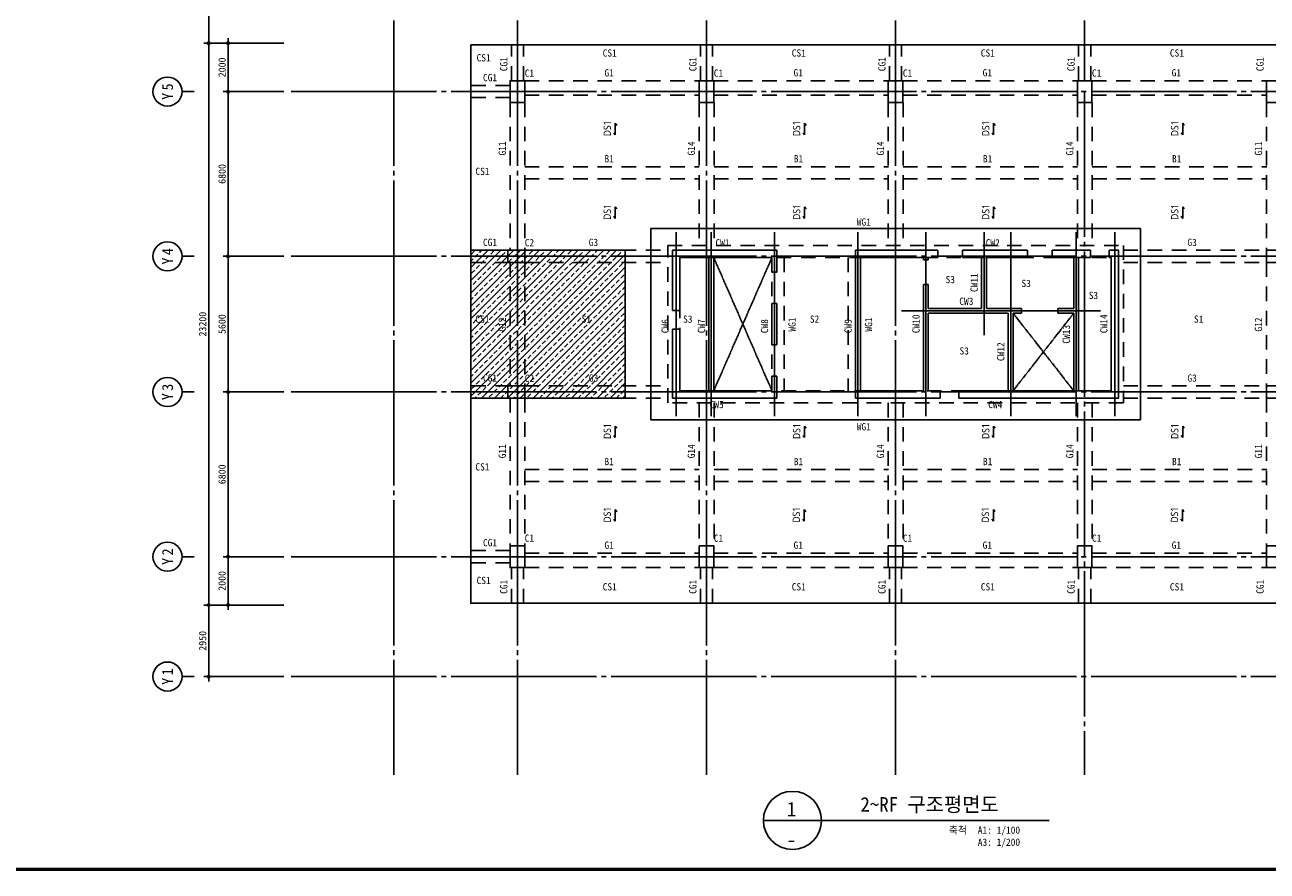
# Model space of a CAD drawing. Header units: millimetres. Extents: x 3445018 to 4174071, y -6064565 to -5122887.
# Tile 63 of 192: x 3926412 to 3977665, y -5765279 to -5730338. Entities that reach past the tile are written whole.
import ezdxf
from ezdxf.enums import TextEntityAlignment as Align

# ---------------------------------------------------------------- set-up
doc = ezdxf.new("R2010")
doc.units = ezdxf.units.MM
doc.header["$MEASUREMENT"] = 0
doc.linetypes.add('CEN', pattern=[66, 60, -2, 2, -2])
doc.linetypes.add('HID', pattern=[5, 3, -2])
doc.layers.get('0').update_dxf_attribs({"linetype": 'CONTINUOUS'})
doc.layers.get('DEFPOINTS').update_dxf_attribs({"linetype": 'CONTINUOUS'})
for name, color, linetype in [('3', 3, 'CONTINUOUS'), ('A_GE_FORM', 7, 'CONTINUOUS'), ('CEN', 13, 'CEN'), ('CEN-1', 13, 'CEN'), ('DI', 1, 'CONTINUOUS'), ('DIM', 7, 'CONTINUOUS'), ('EL3', 7, 'CONTINUOUS'), ('HATS', 8, 'CONTINUOUS'), ('HI-B', 5, 'HID'), ('HI-G', 6, 'HID'), ('HI-WG', 6, 'HID'), ('SHEET_SD', 7, 'CONTINUOUS'), ('SY', 1, 'CONTINUOUS'), ('TE1', 3, 'CONTINUOUS'), ('TE1-B', 4, 'CONTINUOUS'), ('TE1-C', 1, 'CONTINUOUS'), ('TE1-G', 3, 'CONTINUOUS'), ('TE1-S', 5, 'CONTINUOUS'), ('TE1-W', 2, 'CONTINUOUS'), ('WA1', 2, 'CONTINUOUS'), ('슬래브번호', 3, 'CONTINUOUS')]:
    doc.layers.add(name, color=color, linetype=linetype)
doc.styles.add('GHS', font='txt')
doc.styles.add('HY울릉도 L', font='txt')
doc.styles.add('SDP-S', font='txt')
doc.styles.add('돋움체', font='txt')
doc.styles.add('맑은 고딕', font='malgun.ttf')
doc.dimstyles.new('SMDI-3', dxfattribs={"dimtxt": 3, "dimasz": 1, "dimexe": 2, "dimexo": 3, "dimgap": 1, "dimtad": 1, "dimdsep": 46, "dimtxsty": 'HY울릉도 L', "dimblk": 'Z_DOT', "dimcen": 2.5, "dimdle": 1.5, "dimclrd": 1, "dimclre": 1, "dimclrt": 2, "dimadec": 0, "dimazin": 0, "dimtfac": 1, "dimtix": 1, "dimtmove": 2, "dimatfit": 3, "dimldrblk": 'Z_DOT', "dimfxl": 2, "dimtvp": 1, "dimtolj": 1, "dimtzin": 0, "dimarcsym": 0})

# ---------------------------------------------------------------- blocks, each defined once
blk = doc.blocks.new('ETC_DECK_SYMBOL')
at = {"layer": '슬래브번호', "color": 7}
for p, q in [((-250, -400), (-400, -500)), ((-400, -500), (400, -500)), ((400, -500), (250, -600))]:
    blk.add_line(p, q, dxfattribs=at)
blk = doc.blocks.new('sheet _서영')
at = {"layer": 'A_GE_FORM', "const_width": 1.5}
blk.add_lwpolyline([(-361868.49, -1059038.93), (-362670.49, -1059038.93), (-362670.49, -1058483.93), (-361868.49, -1058483.93)], close=True, dxfattribs=at)
blk = doc.blocks.new('Z_DOT')
at = {"layer": 'DIM', "color": 1, "ltscale": 3}
for p, q in [((-2, 0), (2, 0)), ((0, -2), (0, 2))]:
    blk.add_line(p, q, dxfattribs=at)
for radius in [0.5, 0.25]:
    blk.add_circle((0, 0), radius, dxfattribs=at)
blk = doc.blocks.new('*D326')
at = {"layer": 'DEFPOINTS', "color": 0, "ltscale": 3, "transparency": 16777216}
for p in [(3933999, -5731095), (3937399, -5731095), (3937399, -5754295)]:
    blk.add_point(p, dxfattribs=at)
at = {"layer": 'DIM', "color": 1, "lineweight": -2, "ltscale": 3, "transparency": 16777216}
for p, q in [((3937099, -5731095), (3933799, -5731095)), ((3933999, -5754195), (3933999, -5731195)), ((3937099, -5754295), (3933799, -5754295))]:
    blk.add_line(p, q, dxfattribs=at)
at = {"layer": 'DIM', "color": 1, "lineweight": -2, "ltscale": 3, "transparency": 16777216, "xscale": 100, "yscale": 100, "zscale": 100}
for p, rotation in [((3933999, -5731095), 90), ((3933999, -5754295), 270)]:
    blk.add_blockref('Z_DOT', p, dxfattribs=dict(at, rotation=rotation))
at = {"layer": 'DIM', "color": 2, "ltscale": 3, "transparency": 16777216, "insert": (3933749, -5742695), "char_height": 300, "attachment_point": 5, "rotation": 90, "style": 'SDP-S'}
blk.add_mtext('\\A1;23200', dxfattribs=at)
blk = doc.blocks.new('*D327')
at = {"layer": 'DEFPOINTS', "color": 0, "ltscale": 3, "transparency": 16777216}
for p in [(3937399, -5721745), (3933999, -5731095), (3937399, -5731095)]:
    blk.add_point(p, dxfattribs=at)
at = {"layer": 'DIM', "color": 1, "lineweight": -2, "ltscale": 3, "transparency": 16777216}
for p, q in [((3937099, -5721745), (3933799, -5721745)), ((3933999, -5721845), (3933999, -5730995)), ((3937099, -5731095), (3933799, -5731095))]:
    blk.add_line(p, q, dxfattribs=at)
at = {"layer": 'DIM', "color": 1, "lineweight": -2, "ltscale": 3, "transparency": 16777216, "xscale": 100, "yscale": 100, "zscale": 100}
for p, rotation in [((3933999, -5721745), 90), ((3933999, -5731095), 270)]:
    blk.add_blockref('Z_DOT', p, dxfattribs=dict(at, rotation=rotation))
at = {"layer": 'DIM', "color": 2, "ltscale": 3, "transparency": 16777216, "insert": (3933749, -5726420), "char_height": 300, "attachment_point": 5, "rotation": 90, "style": 'SDP-S'}
blk.add_mtext('\\A1;9350', dxfattribs=at)
blk = doc.blocks.new('CCS111')
blk.add_line((0, 8), (0, 3))
blk.add_circle((0, 14), 6)
at = {"color": 3, "style": 'GHS'}
for tag, p in [('X', (-2.45, 14.02)), ('1', (1.44, 14.02))]:
    blk.add_attdef(tag, text='', height=4.5, dxfattribs=at).set_placement(p, align=Align.MIDDLE_CENTER)
blk = doc.blocks.new('*D328')
at = {"layer": 'DEFPOINTS', "color": 0, "ltscale": 3, "transparency": 16777216}
for p in [(3937399, -5731095), (3934799, -5733095), (3937399, -5733095)]:
    blk.add_point(p, dxfattribs=at)
at = {"layer": 'DIM', "color": 1, "lineweight": -2, "ltscale": 3, "transparency": 16777216}
for p, q in [((3937099, -5731095), (3934599, -5731095)), ((3934799, -5731195), (3934799, -5732995)), ((3937099, -5733095), (3934599, -5733095))]:
    blk.add_line(p, q, dxfattribs=at)
at = {"layer": 'DIM', "color": 1, "lineweight": -2, "ltscale": 3, "transparency": 16777216, "xscale": 100, "yscale": 100, "zscale": 100}
for p, rotation in [((3934799, -5731095), 90), ((3934799, -5733095), 270)]:
    blk.add_blockref('Z_DOT', p, dxfattribs=dict(at, rotation=rotation))
at = {"layer": 'DIM', "color": 2, "ltscale": 3, "transparency": 16777216, "insert": (3934549, -5732095), "char_height": 300, "attachment_point": 5, "rotation": 90, "style": 'SDP-S'}
blk.add_mtext('\\A1;2000', dxfattribs=at)
blk = doc.blocks.new('*D329')
at = {"layer": 'DEFPOINTS', "color": 0, "ltscale": 3, "transparency": 16777216}
for p in [(3937399, -5733095), (3934799, -5739895), (3937399, -5739895)]:
    blk.add_point(p, dxfattribs=at)
at = {"layer": 'DIM', "color": 1, "lineweight": -2, "ltscale": 3, "transparency": 16777216}
for p, q in [((3937099, -5733095), (3934599, -5733095)), ((3934799, -5733195), (3934799, -5739795)), ((3937099, -5739895), (3934599, -5739895))]:
    blk.add_line(p, q, dxfattribs=at)
at = {"layer": 'DIM', "color": 1, "lineweight": -2, "ltscale": 3, "transparency": 16777216, "xscale": 100, "yscale": 100, "zscale": 100}
for p, rotation in [((3934799, -5733095), 90), ((3934799, -5739895), 270)]:
    blk.add_blockref('Z_DOT', p, dxfattribs=dict(at, rotation=rotation))
at = {"layer": 'DIM', "color": 2, "ltscale": 3, "transparency": 16777216, "insert": (3934549, -5736495), "char_height": 300, "attachment_point": 5, "rotation": 90, "style": 'SDP-S'}
blk.add_mtext('\\A1;6800', dxfattribs=at)
blk = doc.blocks.new('*D330')
at = {"layer": 'DEFPOINTS', "color": 0, "ltscale": 3, "transparency": 16777216}
for p in [(3937399, -5739895), (3934799, -5745495), (3937399, -5745495)]:
    blk.add_point(p, dxfattribs=at)
at = {"layer": 'DIM', "color": 1, "lineweight": -2, "ltscale": 3, "transparency": 16777216}
for p, q in [((3937099, -5739895), (3934599, -5739895)), ((3934799, -5739995), (3934799, -5745395)), ((3937099, -5745495), (3934599, -5745495))]:
    blk.add_line(p, q, dxfattribs=at)
at = {"layer": 'DIM', "color": 1, "lineweight": -2, "ltscale": 3, "transparency": 16777216, "xscale": 100, "yscale": 100, "zscale": 100}
for p, rotation in [((3934799, -5739895), 90), ((3934799, -5745495), 270)]:
    blk.add_blockref('Z_DOT', p, dxfattribs=dict(at, rotation=rotation))
at = {"layer": 'DIM', "color": 2, "ltscale": 3, "transparency": 16777216, "insert": (3934549, -5742695), "char_height": 300, "attachment_point": 5, "rotation": 90, "style": 'SDP-S'}
blk.add_mtext('\\A1;5600', dxfattribs=at)
blk = doc.blocks.new('*D331')
at = {"layer": 'DEFPOINTS', "color": 0, "ltscale": 3, "transparency": 16777216}
for p in [(3937399, -5745495), (3934799, -5752295), (3937399, -5752295)]:
    blk.add_point(p, dxfattribs=at)
at = {"layer": 'DIM', "color": 1, "lineweight": -2, "ltscale": 3, "transparency": 16777216}
for p, q in [((3937099, -5745495), (3934599, -5745495)), ((3934799, -5745595), (3934799, -5752195)), ((3937099, -5752295), (3934599, -5752295))]:
    blk.add_line(p, q, dxfattribs=at)
at = {"layer": 'DIM', "color": 1, "lineweight": -2, "ltscale": 3, "transparency": 16777216, "xscale": 100, "yscale": 100, "zscale": 100}
for p, rotation in [((3934799, -5745495), 90), ((3934799, -5752295), 270)]:
    blk.add_blockref('Z_DOT', p, dxfattribs=dict(at, rotation=rotation))
at = {"layer": 'DIM', "color": 2, "ltscale": 3, "transparency": 16777216, "insert": (3934549, -5748895), "char_height": 300, "attachment_point": 5, "rotation": 90, "style": 'SDP-S'}
blk.add_mtext('\\A1;6800', dxfattribs=at)
blk = doc.blocks.new('*D332')
at = {"layer": 'DEFPOINTS', "color": 0, "ltscale": 3, "transparency": 16777216}
for p in [(3937399, -5752295), (3934799, -5754295), (3937399, -5754295)]:
    blk.add_point(p, dxfattribs=at)
at = {"layer": 'DIM', "color": 1, "lineweight": -2, "ltscale": 3, "transparency": 16777216}
for p, q in [((3937099, -5752295), (3934599, -5752295)), ((3934799, -5752395), (3934799, -5754195)), ((3937099, -5754295), (3934599, -5754295))]:
    blk.add_line(p, q, dxfattribs=at)
at = {"layer": 'DIM', "color": 1, "lineweight": -2, "ltscale": 3, "transparency": 16777216, "xscale": 100, "yscale": 100, "zscale": 100}
for p, rotation in [((3934799, -5752295), 90), ((3934799, -5754295), 270)]:
    blk.add_blockref('Z_DOT', p, dxfattribs=dict(at, rotation=rotation))
at = {"layer": 'DIM', "color": 2, "ltscale": 3, "transparency": 16777216, "insert": (3934549, -5753295), "char_height": 300, "attachment_point": 5, "rotation": 90, "style": 'SDP-S'}
blk.add_mtext('\\A1;2000', dxfattribs=at)
blk = doc.blocks.new('*D333')
at = {"layer": 'DEFPOINTS', "color": 0, "ltscale": 3, "transparency": 16777216}
for p in [(3933999, -5754295), (3937399, -5754295), (3937399, -5757245)]:
    blk.add_point(p, dxfattribs=at)
at = {"layer": 'DIM', "color": 1, "lineweight": -2, "ltscale": 3, "transparency": 16777216}
for p, q in [((3937099, -5754295), (3933799, -5754295)), ((3933999, -5757145), (3933999, -5754395)), ((3937099, -5757245), (3933799, -5757245))]:
    blk.add_line(p, q, dxfattribs=at)
at = {"layer": 'DIM', "color": 1, "lineweight": -2, "ltscale": 3, "transparency": 16777216, "xscale": 100, "yscale": 100, "zscale": 100}
for p, rotation in [((3933999, -5754295), 90), ((3933999, -5757245), 270)]:
    blk.add_blockref('Z_DOT', p, dxfattribs=dict(at, rotation=rotation))
at = {"layer": 'DIM', "color": 2, "ltscale": 3, "transparency": 16777216, "insert": (3933749, -5755770), "char_height": 300, "attachment_point": 5, "rotation": 90, "style": 'SDP-S'}
blk.add_mtext('\\A1;2950', dxfattribs=at)

msp = doc.modelspace()

# ---------------------------------------------------------------- hatches: boundary and pattern name
at = {"layer": 'HATS', "ltscale": 200}
h = msp.add_hatch(dxfattribs=at)
h.set_pattern_fill('ANSI33', color=256, scale=1500)
h.set_pattern_definition([(45, (2977515.87, -2463421.46), (-265.165043, 265.165043), []), (45, (2977781.03, -2463421.46), (-265.165043, 265.165043), [187.5, -93.75])])
h.paths.add_polyline_path([(3944809.289, -5739644.861), (3951184.289, -5739644.861), (3951184.289, -5745744.861), (3944809.289, -5745744.861)])

# ---------------------------------------------------------------- linework, layer by layer
at = {"layer": 'CEN', "ltscale": 100}
for p, q in [((3941634.289, -5716959.386), (3941634.289, -5761307.826)), ((3946734.289, -5716959.386), (3946734.289, -5761307.826)), ((3954534.289, -5716959.386), (3954534.289, -5761307.826)), ((3962334.289, -5716959.386), (3962334.289, -5761307.826)), ((3970134.289, -5716959.386), (3970134.289, -5732644.861)), ((3937398.874, -5733094.861), (3988257.54, -5733094.861)), ((3970134.289, -5733094.861), (3970134.289, -5761307.826)), ((3937398.874, -5739894.861), (3988257.54, -5739894.861)), ((3937398.874, -5745494.861), (3988257.54, -5745494.861)), ((3937398.874, -5752294.861), (3988257.54, -5752294.861)), ((3937398.874, -5757244.861), (3988257.54, -5757244.861))]:
    msp.add_line(p, q, dxfattribs=at)
at = {"layer": 'CEN-1'}
for p, q in [((3953284.289, -5738894.861), (3953284.289, -5746494.861)), ((3954734.289, -5738894.861), (3954734.289, -5746494.861)), ((3957334.289, -5738894.861), (3957334.289, -5746494.861)), ((3960784.289, -5738894.861), (3960784.289, -5746494.861)), ((3963584.289, -5738894.861), (3963584.289, -5746494.861)), ((3965984.289, -5738894.861), (3965984.289, -5743144.861)), ((3967084.289, -5738894.861), (3967084.289, -5746494.861)), ((3969784.289, -5738894.861), (3969784.289, -5746494.861)), ((3971384.289, -5738894.861), (3971384.289, -5746494.861)), ((3954834.289, -5739944.861), (3957234.289, -5745444.861)), ((3957234.289, -5739944.861), (3954834.289, -5745444.861)), ((3962584.289, -5742144.861), (3970784.289, -5742144.861)), ((3967184.289, -5742244.861), (3969684.289, -5745444.861)), ((3969684.289, -5742244.861), (3967184.289, -5745444.861))]:
    msp.add_line(p, q, dxfattribs=at)
at = {"layer": 'EL3', "ltscale": 1000}
msp.add_lwpolyline([(3944809.289, -5731169.861), (3979859.289, -5731169.861), (3979859.289, -5754219.861), (3944809.289, -5754219.861)], close=True, dxfattribs=at)
at = {"layer": 'EL3', "ltscale": 200}
msp.add_lwpolyline([(3944809.289, -5739644.861), (3951184.289, -5739644.861), (3951184.289, -5745744.861), (3944809.289, -5745744.861)], close=True, dxfattribs=at)
at = {"layer": 'HI-B', "ltscale": 200}
for p, q in [((3947034.289, -5736194.861), (3954234.289, -5736194.861)), ((3954846.427, -5736194.861), (3962046.427, -5736194.861)), ((3962646.427, -5736194.861), (3969846.427, -5736194.861)), ((3970446.427, -5736194.861), (3977646.427, -5736194.861)), ((3947034.289, -5736694.861), (3954234.289, -5736694.861)), ((3954846.427, -5736694.861), (3962046.427, -5736694.861)), ((3962646.427, -5736694.861), (3969846.427, -5736694.861)), ((3970446.427, -5736694.861), (3977646.427, -5736694.861)), ((3947034.289, -5748694.861), (3954234.289, -5748694.861)), ((3954846.427, -5748694.861), (3962046.427, -5748694.861)), ((3962646.427, -5748694.861), (3969846.427, -5748694.861)), ((3970446.427, -5748694.861), (3977646.427, -5748694.861)), ((3947034.289, -5749194.861), (3954234.289, -5749194.861)), ((3954846.427, -5749194.861), (3962046.427, -5749194.861)), ((3962646.427, -5749194.861), (3969846.427, -5749194.861)), ((3970446.427, -5749194.861), (3977646.427, -5749194.861))]:
    msp.add_line(p, q, dxfattribs=at)
at = {"layer": 'HI-G', "ltscale": 200}
for p, q in [((3946484.289, -5732644.861), (3946484.289, -5731169.861)), ((3946484.289, -5731169.861), (3946984.289, -5731169.861)), ((3946984.289, -5732644.861), (3946984.289, -5731169.861)), ((3954284.29, -5732644.862), (3954284.29, -5731169.861)), ((3954284.29, -5731169.861), (3954784.29, -5731169.861)), ((3954784.29, -5732644.862), (3954784.29, -5731169.861)), ((3962084.289, -5732644.861), (3962084.289, -5731169.861)), ((3962084.289, -5731169.861), (3962584.289, -5731169.861)), ((3962584.289, -5732644.861), (3962584.289, -5731169.861)), ((3969884.289, -5732644.861), (3969884.289, -5731169.861)), ((3969884.289, -5731169.861), (3970384.289, -5731169.861)), ((3970384.289, -5732644.861), (3970384.289, -5731169.861)), ((3946434.289, -5732844.861), (3944809.289, -5732844.861)), ((3944809.289, -5732844.861), (3944809.289, -5733344.861)), ((3947034.289, -5732644.861), (3954234.289, -5732644.861)), ((3954834.289, -5732644.861), (3962034.289, -5732644.861)), ((3962634.289, -5732644.861), (3969834.289, -5732644.861)), ((3970434.289, -5732644.861), (3977634.289, -5732644.861)), ((3946434.289, -5733344.861), (3944809.289, -5733344.861)), ((3946434.289, -5733544.861), (3946434.289, -5739644.861)), ((3947034.289, -5733244.861), (3954234.289, -5733244.861)), ((3947034.289, -5733544.861), (3947034.289, -5739644.861)), ((3954234.289, -5733544.861), (3954234.289, -5739444.861)), ((3954834.289, -5733244.861), (3962034.289, -5733244.861)), ((3954846.427, -5733544.861), (3954846.427, -5739444.861)), ((3962034.289, -5733544.86), (3962034.289, -5739444.86)), ((3962634.289, -5733244.861), (3969834.289, -5733244.861)), ((3962646.427, -5733544.86), (3962646.427, -5739444.86)), ((3969834.289, -5733544.861), (3969834.289, -5739444.861)), ((3970434.289, -5733244.861), (3977634.289, -5733244.861)), ((3970446.427, -5733544.861), (3970446.427, -5739444.861)), ((3977634.289, -5733544.861), (3977634.289, -5739644.861)), ((3946434.289, -5739644.861), (3944809.289, -5739644.861)), ((3944809.289, -5739644.861), (3944809.289, -5740144.861)), ((3947034.289, -5739644.861), (3952934.289, -5739644.861)), ((3971734.289, -5739644.861), (3977634.289, -5739644.861)), ((3946434.289, -5740144.861), (3944809.289, -5740144.861)), ((3946434.289, -5740144.861), (3946434.289, -5745244.861)), ((3947034.289, -5740144.861), (3947034.289, -5745244.861)), ((3947034.289, -5740144.861), (3952934.289, -5740144.861)), ((3971734.289, -5740144.861), (3977634.289, -5740144.861)), ((3977634.289, -5740144.861), (3977634.289, -5745244.861)), ((3946434.289, -5745244.861), (3944809.289, -5745244.861)), ((3944809.289, -5745744.861), (3944809.289, -5745244.861)), ((3947034.289, -5745244.861), (3952934.289, -5745244.861)), ((3971734.289, -5745244.861), (3977634.289, -5745244.861)), ((3946434.289, -5745744.861), (3944809.289, -5745744.861)), ((3946434.289, -5745744.861), (3946434.289, -5751844.861)), ((3947034.289, -5745744.861), (3947034.289, -5751844.861)), ((3947034.289, -5745744.861), (3952934.289, -5745744.861)), ((3954234.289, -5745944.861), (3954234.289, -5751844.861)), ((3954846.427, -5745944.861), (3954846.427, -5751844.861)), ((3962034.29, -5745944.863), (3962034.29, -5751844.863)), ((3962646.427, -5745944.863), (3962646.427, -5751844.863)), ((3969834.29, -5745944.862), (3969834.29, -5751844.862)), ((3970446.427, -5745944.862), (3970446.427, -5751844.862)), ((3971734.289, -5745744.861), (3977634.289, -5745744.861)), ((3977634.289, -5745744.861), (3977634.289, -5751844.861)), ((3946434.289, -5752044.861), (3944809.289, -5752044.861)), ((3944809.289, -5752544.861), (3944809.289, -5752044.861)), ((3946434.289, -5752544.861), (3944809.289, -5752544.861)), ((3947034.289, -5752144.861), (3954234.289, -5752144.861)), ((3954834.289, -5752144.861), (3962034.289, -5752144.861)), ((3962634.289, -5752144.861), (3969834.289, -5752144.861)), ((3970434.289, -5752144.861), (3977634.289, -5752144.861)), ((3946484.289, -5754219.861), (3946484.289, -5752744.861)), ((3946984.289, -5754219.861), (3946984.289, -5752744.861)), ((3947034.289, -5752744.861), (3954234.289, -5752744.861)), ((3954284.289, -5754219.861), (3954284.289, -5752744.861)), ((3954784.289, -5754219.861), (3954784.289, -5752744.861)), ((3954834.289, -5752744.861), (3962034.289, -5752744.861)), ((3962084.289, -5754219.861), (3962084.289, -5752744.861)), ((3962584.289, -5754219.861), (3962584.289, -5752744.861)), ((3962634.289, -5752744.861), (3969834.289, -5752744.861)), ((3969884.289, -5754219.861), (3969884.289, -5752744.861)), ((3970384.289, -5754219.861), (3970384.289, -5752744.861)), ((3970434.289, -5752744.861), (3977634.289, -5752744.861)), ((3946984.289, -5754219.861), (3946484.289, -5754219.861)), ((3954784.289, -5754219.861), (3954284.289, -5754219.861)), ((3962584.289, -5754219.861), (3962084.289, -5754219.861)), ((3970384.289, -5754219.861), (3969884.289, -5754219.861))]:
    msp.add_line(p, q, dxfattribs=at)
at = {"layer": 'HI-WG', "ltscale": 200}
for p, q in [((3957234.289, -5739944.861), (3957234.289, -5745444.861)), ((3957734.289, -5739944.861), (3957734.289, -5745444.861)), ((3960384.289, -5739944.861), (3960384.289, -5745444.861)), ((3960884.289, -5739944.861), (3960884.289, -5745444.861))]:
    msp.add_line(p, q, dxfattribs=at)
for points in [[(3952934.289, -5739444.861), (3971734.289, -5739444.861), (3971734.289, -5745944.861), (3952934.289, -5745944.861)], [(3953434.289, -5739944.861), (3971234.289, -5739944.861), (3971234.289, -5745444.861), (3953434.289, -5745444.861)]]:
    msp.add_lwpolyline(points, close=True, dxfattribs=at)
at = {"layer": 'SY'}
msp.add_line((3956882.551, -5763184.339), (3968675.214, -5763184.339), dxfattribs=at)
at = {"layer": 'SY', "ltscale": 1000}
msp.add_lwpolyline([(3952234.289, -5738744.861), (3972434.289, -5738744.861), (3972434.289, -5746644.861), (3952234.289, -5746644.861)], close=True, dxfattribs=at)
at = {"layer": 'SY'}
msp.add_circle((3958082.551, -5763184.339), 1200, dxfattribs=at)
at = {"layer": 'WA1'}
for p, q in [((3964074.289, -5739944.861), (3964074.289, -5739644.861)), ((3965094.289, -5739944.861), (3965094.289, -5739644.861)), ((3967774.289, -5739944.861), (3967774.289, -5739644.861)), ((3968794.289, -5739944.861), (3968794.289, -5739644.861)), ((3970374.289, -5739644.861), (3970374.289, -5739944.861)), ((3971144.289, -5739644.861), (3971144.289, -5739944.861)), ((3954634.289, -5739944.861), (3954634.289, -5745444.861)), ((3954834.289, -5739944.861), (3954834.289, -5745444.861)), ((3963484.289, -5739944.861), (3963484.289, -5740034.861)), ((3963484.289, -5740034.861), (3963684.289, -5740034.861)), ((3963684.289, -5739944.861), (3963684.289, -5740034.861)), ((3965884.289, -5739944.861), (3965884.289, -5742044.861)), ((3966084.289, -5739944.861), (3966084.289, -5742044.861)), ((3969684.289, -5739944.861), (3969684.289, -5742044.861)), ((3969884.289, -5739944.861), (3969884.289, -5745444.861)), ((3957234.289, -5740544.861), (3957434.289, -5740544.861)), ((3963484.289, -5741054.861), (3963484.289, -5745444.861)), ((3963484.289, -5741054.861), (3963684.289, -5741054.861)), ((3963684.289, -5741054.861), (3963684.289, -5742044.861)), ((3957434.289, -5741844.861), (3957234.289, -5741844.861)), ((3953134.289, -5742134.861), (3953434.289, -5742134.861)), ((3963684.289, -5742044.861), (3965884.289, -5742044.861)), ((3963684.289, -5742244.861), (3963684.289, -5745444.861)), ((3963684.289, -5742244.861), (3966984.289, -5742244.861)), ((3966084.289, -5742044.861), (3967534.542, -5742044.861)), ((3966984.289, -5742244.861), (3966984.289, -5745444.861)), ((3967184.289, -5742244.861), (3967184.289, -5745444.861)), ((3967184.289, -5742244.861), (3967534.542, -5742244.861)), ((3967534.542, -5742044.861), (3967534.542, -5742244.863)), ((3969034.542, -5742044.861), (3969684.289, -5742044.861)), ((3969034.542, -5742044.861), (3969034.542, -5742244.861)), ((3969034.542, -5742244.861), (3969684.289, -5742244.861)), ((3969684.289, -5742244.861), (3969684.289, -5745444.861)), ((3953134.289, -5742904.861), (3953434.289, -5742904.861)), ((3957234.289, -5743544.861), (3957434.289, -5743544.861)), ((3957434.289, -5744844.861), (3957234.289, -5744844.861)), ((3964174.289, -5745744.861), (3964174.289, -5745444.861)), ((3964944.289, -5745744.861), (3964944.289, -5745444.861))]:
    msp.add_line(p, q, dxfattribs=at)
for points in [[(3946434.289, -5733544.861), (3947034.289, -5733544.861), (3947034.289, -5732644.861), (3946434.289, -5732644.861)], [(3954234.289, -5733544.861), (3954834.289, -5733544.861), (3954834.289, -5732644.861), (3954234.289, -5732644.861)], [(3962034.289, -5733544.861), (3962634.289, -5733544.861), (3962634.289, -5732644.861), (3962034.289, -5732644.861)], [(3969834.289, -5733544.861), (3970434.289, -5733544.861), (3970434.289, -5732644.861), (3969834.289, -5732644.861)], [(3977634.289, -5733544.861), (3978234.289, -5733544.861), (3978234.289, -5732644.861), (3977634.289, -5732644.861)], [(3946334.289, -5739644.861), (3946334.289, -5740144.861), (3947034.289, -5740144.861), (3947034.289, -5739644.861)], [(3978334.289, -5739644.861), (3978334.289, -5740144.861), (3977634.289, -5740144.861), (3977634.289, -5739644.861)], [(3946334.289, -5745244.861), (3946334.289, -5745744.861), (3947034.289, -5745744.861), (3947034.289, -5745244.861)], [(3978334.289, -5745244.861), (3978334.289, -5745744.861), (3977634.289, -5745744.861), (3977634.289, -5745244.861)], [(3946434.289, -5751844.861), (3947034.289, -5751844.861), (3947034.289, -5752744.861), (3946434.289, -5752744.861)], [(3954234.289, -5751844.861), (3954834.289, -5751844.861), (3954834.289, -5752744.861), (3954234.289, -5752744.861)], [(3962034.289, -5751844.861), (3962634.289, -5751844.861), (3962634.289, -5752744.861), (3962034.289, -5752744.861)], [(3969834.289, -5751844.861), (3970434.289, -5751844.861), (3970434.289, -5752744.861), (3969834.289, -5752744.861)], [(3977634.289, -5751844.861), (3978234.289, -5751844.861), (3978234.289, -5752744.861), (3977634.289, -5752744.861)]]:
    msp.add_lwpolyline(points, close=True, dxfattribs=at)
for points in [[(3953134.289, -5742134.861), (3953134.289, -5739644.861), (3957434.289, -5739644.861), (3957434.289, -5740544.861)], [(3964174.289, -5745744.861), (3960684.289, -5745744.861), (3960684.289, -5739644.861), (3964074.289, -5739644.861)], [(3971144.289, -5739644.861), (3971534.289, -5739644.861), (3971534.289, -5745744.861), (3964944.289, -5745744.861)], [(3965094.289, -5739644.861), (3967774.289, -5739644.861)], [(3968794.289, -5739644.861), (3970374.289, -5739644.861)], [(3953434.289, -5742134.861), (3953434.289, -5739944.861), (3954634.289, -5739944.861)], [(3954834.289, -5739944.861), (3957234.289, -5739944.861), (3957234.289, -5740544.861)], [(3963484.289, -5745444.861), (3960884.289, -5745444.861), (3960884.289, -5739944.861), (3963484.289, -5739944.861)], [(3963684.289, -5739944.861), (3964074.289, -5739944.861)], [(3965094.289, -5739944.861), (3965884.289, -5739944.861)], [(3966084.289, -5739944.861), (3967774.289, -5739944.861)], [(3968794.289, -5739944.861), (3969684.289, -5739944.861)], [(3969884.289, -5739944.861), (3970374.289, -5739944.861)], [(3971144.289, -5739944.861), (3971234.289, -5739944.861), (3971234.289, -5745444.861), (3969884.289, -5745444.861)], [(3957234.289, -5741844.861), (3957234.289, -5743544.861)], [(3957434.289, -5741844.861), (3957434.289, -5743544.861)], [(3957434.289, -5744844.861), (3957434.289, -5745744.861), (3953134.289, -5745744.861), (3953134.289, -5742904.861)], [(3954634.289, -5745444.861), (3953434.289, -5745444.861), (3953434.289, -5742904.861)], [(3957234.289, -5744844.861), (3957234.289, -5745444.861), (3954834.289, -5745444.861)], [(3964174.289, -5745444.861), (3963684.289, -5745444.861)], [(3966984.289, -5745444.861), (3964944.289, -5745444.861)], [(3969684.289, -5745444.861), (3967184.289, -5745444.861)]]:
    msp.add_lwpolyline(points, dxfattribs=at)

# ---------------------------------------------------------------- block references
at = {"layer": '3', "xscale": 100, "yscale": 100, "zscale": 100}
msp.add_blockref('sheet _서영', (40190770.4, 100138689.784), dxfattribs=at)
at = {"layer": 'DI'}
ref = msp.add_blockref('CCS111', (3933698.874, -5733094.861), dxfattribs=dict(at, xscale=100, yscale=100, zscale=100, rotation=90))
ref.add_attrib('1', '5', dxfattribs={"layer": '0', "color": 3, "height": 450, "rotation": 90, "style": '돋움체'}).set_placement((3932298.079, -5732901.112), align=Align.MIDDLE_CENTER)
ref.add_attrib('X', 'Y', dxfattribs={"layer": '0', "color": 3, "height": 450, "rotation": 90, "style": '돋움체'}).set_placement((3932297.083, -5733290.066), align=Align.MIDDLE_CENTER)
ref = msp.add_blockref('CCS111', (3933698.874, -5739894.861), dxfattribs=dict(at, xscale=100, yscale=100, zscale=100, rotation=90))
ref.add_attrib('1', '4', dxfattribs={"layer": '0', "color": 3, "height": 450, "rotation": 90, "style": '돋움체'}).set_placement((3932298.079, -5739701.112), align=Align.MIDDLE_CENTER)
ref.add_attrib('X', 'Y', dxfattribs={"layer": '0', "color": 3, "height": 450, "rotation": 90, "style": '돋움체'}).set_placement((3932297.083, -5740090.066), align=Align.MIDDLE_CENTER)
ref = msp.add_blockref('CCS111', (3933698.874, -5745494.861), dxfattribs=dict(at, xscale=100, yscale=100, zscale=100, rotation=90))
ref.add_attrib('1', '3', dxfattribs={"layer": '0', "color": 3, "height": 450, "rotation": 90, "style": '돋움체'}).set_placement((3932298.079, -5745301.112), align=Align.MIDDLE_CENTER)
ref.add_attrib('X', 'Y', dxfattribs={"layer": '0', "color": 3, "height": 450, "rotation": 90, "style": '돋움체'}).set_placement((3932297.083, -5745690.066), align=Align.MIDDLE_CENTER)
ref = msp.add_blockref('CCS111', (3933698.874, -5752294.861), dxfattribs=dict(at, xscale=100, yscale=100, zscale=100, rotation=90))
ref.add_attrib('1', '2', dxfattribs={"layer": '0', "color": 3, "height": 450, "rotation": 90, "style": '돋움체'}).set_placement((3932298.079, -5752101.112), align=Align.MIDDLE_CENTER)
ref.add_attrib('X', 'Y', dxfattribs={"layer": '0', "color": 3, "height": 450, "rotation": 90, "style": '돋움체'}).set_placement((3932297.083, -5752490.066), align=Align.MIDDLE_CENTER)
ref = msp.add_blockref('CCS111', (3933698.874, -5757244.861), dxfattribs=dict(at, xscale=100, yscale=100, zscale=100, rotation=90))
ref.add_attrib('1', '1', dxfattribs={"layer": '0', "color": 3, "height": 450, "rotation": 90, "style": '돋움체'}).set_placement((3932298.079, -5757051.112), align=Align.MIDDLE_CENTER)
ref.add_attrib('X', 'Y', dxfattribs={"layer": '0', "color": 3, "height": 450, "rotation": 90, "style": '돋움체'}).set_placement((3932297.083, -5757440.066), align=Align.MIDDLE_CENTER)
at = {"layer": 'TE1-S', "ltscale": 200, "xscale": 0.6, "yscale": 0.6, "zscale": 0.6, "rotation": 90}
for p in [(3950469.069, -5734641.27), (3958281.207, -5734641.27), (3966081.207, -5734641.27), (3973881.207, -5734641.27), (3950469.069, -5738091.27), (3958281.207, -5738091.27), (3966081.207, -5738091.27), (3973881.207, -5738091.27), (3950469.069, -5747141.27), (3958281.207, -5747141.27), (3966081.207, -5747141.27), (3973881.207, -5747141.27), (3950469.069, -5750591.27), (3958269.069, -5750591.27), (3966069.069, -5750591.27), (3973869.069, -5750591.27)]:
    msp.add_blockref('ETC_DECK_SYMBOL', p, dxfattribs=at)

# ---------------------------------------------------------------- texts
at = {"layer": 'SHEET_SD', "color": 3, "style": '돋움체'}
for s, p in [('1', (3958046.968, -5762717.674)), ('-', (3958041.475, -5763978.248))]:
    msp.add_text(s, height=600, dxfattribs=at).set_placement(p, align=Align.MIDDLE)
at = {"layer": 'TE1', "linetype": 'Continuous', "style": '돋움체'}
msp.add_text('2~RF 구조평면도', height=600, dxfattribs=at).set_placement((3960887.246, -5763002.93), align=Align.BOTTOM_LEFT)
for s, p in [('축척', (3965284.125, -5763822.789)), ('A1: 1/100', (3967472.828, -5763822.789)), ('A3: 1/200', (3967472.828, -5764322.789))]:
    msp.add_text(s, height=300, dxfattribs=at).set_placement(p, align=Align.BOTTOM_RIGHT)
at = {"layer": 'TE1-B', "style": '돋움체'}
for p in [(3950326.323, -5736017.506), (3958138.461, -5736017.506), (3965938.461, -5736017.506), (3973738.461, -5736017.506), (3950326.323, -5748517.506), (3958138.461, -5748517.506), (3965938.461, -5748517.506), (3973738.461, -5748517.506)]:
    msp.add_text('B1', height=300, dxfattribs=at).set_placement(p)
at = {"layer": 'TE1-C', "style": '돋움체'}
for s, p in [('C1', (3947035.236, -5732479.984)), ('C1', (3954835.236, -5732479.984)), ('C1', (3962635.236, -5732479.984)), ('C1', (3970435.236, -5732479.984)), ('C2', (3947035.236, -5739479.984)), ('C2', (3947035.236, -5745079.984)), ('C1', (3947035.236, -5751679.984)), ('C1', (3954835.236, -5751679.984)), ('C1', (3962635.236, -5751679.984)), ('C1', (3970435.236, -5751679.984))]:
    msp.add_text(s, height=300, dxfattribs=at).set_placement(p)
at = {"layer": 'TE1-G', "style": '돋움체'}
for s, p in [('CG1', (3946321.312, -5732253.764)), ('CG1', (3954121.312, -5732253.764)), ('CG1', (3961921.312, -5732253.764)), ('CG1', (3969721.312, -5732253.764)), ('CG1', (3977521.312, -5732253.764)), ('G11', (3946256.934, -5735733.249)), ('G14', (3954056.934, -5735733.249)), ('G14', (3961856.934, -5735733.249)), ('G14', (3969669.071, -5735733.249)), ('G11', (3977456.934, -5735733.249)), ('G12', (3946256.934, -5743002.827)), ('WG1', (3958213.777, -5743002.827)), ('WG1', (3961369.409, -5743002.827)), ('G12', (3977456.934, -5743002.827)), ('G11', (3946256.934, -5748233.249)), ('G14', (3954056.934, -5748233.249)), ('G14', (3961856.934, -5748233.249)), ('G14', (3969669.071, -5748233.249)), ('G11', (3977456.934, -5748233.249)), ('CG1', (3946321.312, -5753828.764)), ('CG1', (3954121.312, -5753828.764)), ('CG1', (3961921.312, -5753828.764)), ('CG1', (3969721.312, -5753828.764)), ('CG1', (3977521.312, -5753828.764))]:
    msp.add_text(s, height=300, rotation=90, dxfattribs=at).set_placement(p)
for s, p in [('CG1', (3945313.823, -5732667.506)), ('G1', (3950326.323, -5732467.506)), ('G1', (3958126.323, -5732467.506)), ('G1', (3965926.323, -5732467.506)), ('G1', (3973726.323, -5732467.506)), ('WG1', (3960734.728, -5738627.534)), ('CG1', (3945313.823, -5739467.506)), ('G3', (3949676.323, -5739467.506)), ('G3', (3974376.323, -5739467.506)), ('CG1', (3945313.823, -5745067.506)), ('G3', (3949676.323, -5745067.506)), ('G3', (3974376.323, -5745067.506)), ('WG1', (3960734.728, -5747077.749)), ('CG1', (3945313.823, -5751867.506)), ('G1', (3950326.323, -5751967.506)), ('G1', (3958126.323, -5751967.506)), ('G1', (3965926.323, -5751967.506)), ('G1', (3973726.323, -5751967.506))]:
    msp.add_text(s, height=300, dxfattribs=at).set_placement(p)
at = {"layer": 'TE1-S', "style": '돋움체'}
for s, p in [('CS1', (3945050.116, -5731849.863)), ('CS1', (3950251.78, -5731649.863)), ('CS1', (3958051.78, -5731649.863)), ('CS1', (3965851.78, -5731649.863)), ('CS1', (3973651.78, -5731649.863)), ('CS1', (3945000.116, -5736537.363)), ('S3', (3964398.284, -5741003.324)), ('S3', (3967529.246, -5741162.573)), ('S3', (3970304.326, -5741656.235)), ('CS1', (3945000.116, -5742637.363)), ('S1', (3949383.258, -5742637.363)), ('S3', (3953570.121, -5742637.363)), ('S2', (3958798.141, -5742637.363)), ('S1', (3974644.674, -5742637.363)), ('S3', (3964972.105, -5743950.307)), ('CS1', (3945000.116, -5748737.363)), ('CS1', (3945050.116, -5753424.863)), ('CS1', (3950251.78, -5753688.763)), ('CS1', (3958051.78, -5753688.763)), ('CS1', (3965851.78, -5753688.763)), ('CS1', (3973651.78, -5753688.763))]:
    msp.add_text(s, height=300, dxfattribs=at).set_placement(p)
at = {"layer": 'TE1-S', "ltscale": 200, "style": '맑은 고딕', "width": 0.862616}
for p, p2 in [((3950589.611, -5734939.678), (3950589.611, -5734287.618)), ((3958401.749, -5734939.678), (3958401.749, -5734287.618)), ((3966201.748, -5734939.678), (3966201.748, -5734287.618)), ((3974001.749, -5734939.678), (3974001.749, -5734287.618)), ((3950589.611, -5738389.678), (3950589.611, -5737737.618)), ((3958401.749, -5738389.678), (3958401.749, -5737737.618)), ((3966201.748, -5738389.678), (3966201.748, -5737737.618)), ((3974001.749, -5738389.678), (3974001.749, -5737737.618)), ((3950589.611, -5747439.678), (3950589.611, -5746787.618)), ((3958401.749, -5747439.678), (3958401.749, -5746787.618)), ((3966201.748, -5747439.678), (3966201.748, -5746787.618)), ((3974001.749, -5747439.678), (3974001.749, -5746787.618)), ((3950589.611, -5750889.678), (3950589.611, -5750237.618)), ((3958389.611, -5750889.678), (3958389.611, -5750237.618)), ((3966189.611, -5750889.678), (3966189.611, -5750237.618)), ((3973989.611, -5750889.678), (3973989.611, -5750237.618))]:
    msp.add_text('DS1', height=300, rotation=90, dxfattribs=at).set_placement(p, p2, align=Align.FIT)
at = {"layer": 'TE1-W', "style": '돋움체'}
for s, p in [('CW1', (3954904.396, -5739487.275)), ('CW2', (3966054.396, -5739487.275)), ('CW3', (3964964.636, -5741899.773)), ('CW5', (3954663.513, -5746164.135)), ('CW4', (3966156.453, -5746164.135))]:
    msp.add_text(s, height=300, dxfattribs=at).set_placement(p)
for s, p in [('CW11', (3965726.703, -5741368.918)), ('CW6', (3952976.703, -5743068.918)), ('CW7', (3954476.703, -5743068.918)), ('CW8', (3957076.703, -5743068.918)), ('CW9', (3960526.703, -5743068.918)), ('CW10', (3963326.703, -5743068.918)), ('CW14', (3971076.703, -5743068.918)), ('CW13', (3969526.703, -5743500.515)), ('CW12', (3966826.703, -5744218.918))]:
    msp.add_text(s, height=300, rotation=90, dxfattribs=at).set_placement(p)

# ---------------------------------------------------------------- dimensions: what is measured, and where the dimension line sits
at = {"layer": 'DIM', "ltscale": 3}
for base, p1, p2, angle, picture, middle in [((3933998.874, -5731094.861), (3937398.874, -5721744.861), (3937398.874, -5731094.861), 90, '*D327', (3933748.67, -5726419.861)), ((3933998.874, -5731094.861), (3937398.874, -5754294.861), (3937398.874, -5731094.861), 90, '*D326', (3933748.67, -5742694.861)), ((3934798.874, -5733094.861), (3937398.874, -5731094.861), (3937398.874, -5733094.861), 90, '*D328', (3934548.67, -5732094.861)), ((3934798.874, -5739894.861), (3937398.874, -5733094.861), (3937398.874, -5739894.861), 90, '*D329', (3934548.67, -5736494.861)), ((3934798.874, -5745494.861), (3937398.874, -5739894.861), (3937398.874, -5745494.861), 90, '*D330', (3934548.67, -5742694.861)), ((3934798.874, -5752294.861), (3937398.874, -5745494.861), (3937398.874, -5752294.861), 90, '*D331', (3934548.67, -5748894.861)), ((3934798.874, -5754294.861), (3937398.874, -5752294.861), (3937398.874, -5754294.861), 90, '*D332', (3934548.67, -5753294.861)), ((3933998.874, -5754294.861), (3937398.874, -5757244.861), (3937398.874, -5754294.861), 270, '*D333', (3933748.67, -5755769.861))]:
    dim = msp.add_linear_dim(base=base, p1=p1, p2=p2, angle=angle, dimstyle='SMDI-3', override={"dimscale": 100, "dimtxsty": 'SDP-S'}, dxfattribs=at)
    dim.commit()
    dim.dimension.update_dxf_attribs({"geometry": picture, "text_midpoint": middle})

doc.saveas('drawing.dxf')
